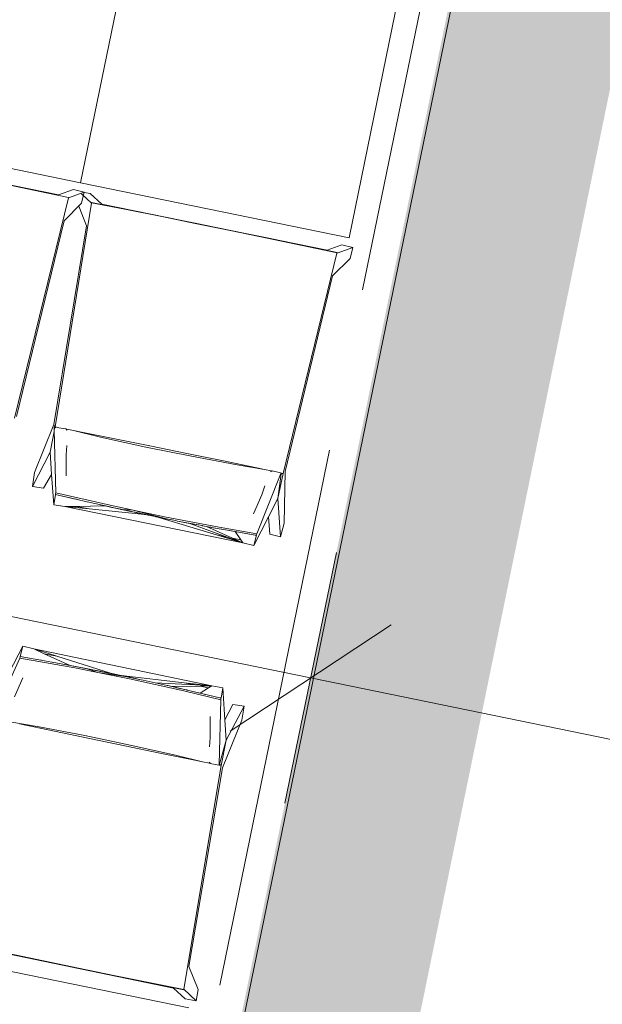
# Model space of a CAD drawing. Header units: metres. Extents: x -94 to 181, y -785 to -637.
# Tile 21 of 54: x 34.29 to 35.35, y -704.64 to -702.84. Entities that reach past the tile are written whole.
import ezdxf
from ezdxf.xclip import XClip

# ---------------------------------------------------------------- set-up
doc = ezdxf.new("R2010")
doc.units = ezdxf.units.M
doc.header["$MEASUREMENT"] = 0
doc.header["$XCLIPFRAME"] = 0
doc.linetypes.add('Przerywana długa', pattern=[1.3, 1, -0.3])
for name, color, linetype, lineweight in [('0_Nr_pióra__92', 7, 'Continuous', 13), ('Mapa Poniatowa - do zatwierdzenia (3)_39_0_Nr_pióra__1', 7, 'Continuous', 13), ('PZT - ogródek_Nr_pióra__101', 7, 'Continuous', 5), ('PZT - ogródek_Nr_pióra__161', 7, 'Continuous', 5), ('PZT_Nr_pióra__1', 7, 'Continuous', 13), ('Wymiarowanie - PZT_Nr_pióra__101', 7, 'Continuous', 5), ('Wymiarowanie - PZT_Nr_pióra__161', 7, 'Continuous', 5)]:
    doc.layers.add(name, color=color, linetype=linetype, lineweight=lineweight)
doc.layers.add('PZT MDCP', color=7, linetype='Continuous')
doc.layers.add('Wymiarowanie - PZT', color=7, linetype='Continuous')
doc.styles.add('GENERATED_STYLE_1', font='ARIALN.TTF')
doc.dimstyles.new('GENERATED_STYLE__1', dxfattribs={"dimtxt": 0.55, "dimasz": 0.2375, "dimexe": 0.18, "dimexo": 0, "dimgap": 0.09, "dimtad": 1, "dimdec": 0, "dimlfac": 100, "dimzin": 0, "dimdsep": 46, "dimtxsty": 'GENERATED_STYLE_1', "dimblk": 'ARROWHEAD_6', "dimblk1": 'ARROWHEAD_6', "dimblk2": 'ARROWHEAD_6', "dimcen": 0.09, "dimclrd": 7, "dimclre": 7, "dimclrt": 7, "dimadec": 1, "dimazin": 0, "dimtfac": 1, "dimtdec": 4, "dimtmove": 0, "dimatfit": 3, "dimfxl": 0, "dimtolj": 1, "dimtzin": 0, "dimarcsym": 0})
doc.dimstyles.new('GENERATED_STYLE__2', dxfattribs={"dimtxt": 0.55, "dimasz": 0.2375, "dimexe": 0.18, "dimexo": 0, "dimgap": 0.09, "dimtad": 1, "dimdec": 0, "dimlfac": 100, "dimzin": 0, "dimdsep": 46, "dimtxsty": 'GENERATED_STYLE_1', "dimblk": 'ARROWHEAD_6', "dimblk1": 'ARROWHEAD_6', "dimblk2": 'ARROWHEAD_6', "dimcen": 0.09, "dimclrd": 7, "dimclre": 7, "dimclrt": 7, "dimadec": 1, "dimazin": 0, "dimtfac": 1, "dimtdec": 4, "dimtmove": 2, "dimatfit": 3, "dimfxl": 0, "dimtolj": 1, "dimtzin": 0, "dimarcsym": 0})
picture_1 = doc.add_image_def('image1.tif', size_in_pixel=(3509, 6496))

# ---------------------------------------------------------------- blocks, each defined once
blk = doc.blocks.new('Rysunek_1_39', base_point=(43.8985, -710.766))
at = {"layer": 'Mapa Poniatowa - do zatwierdzenia (3)_39_0_Nr_pióra__1'}
image = blk.add_image(picture_1, insert=(-93.5966, -636.5063), size_in_units=(148.5194, 274.9903), rotation=-90, dxfattribs=at)
image.set_boundary_path([(-0.5, -0.5), (3508.5, 6495.5)])
blk = doc.blocks.new('*D14')
at = {"layer": 'Wymiarowanie - PZT_Nr_pióra__101', "linetype": 'Continuous'}
for p, q in [((28.8175, -700.1185), (29.5661, -696.4746)), ((29.0471, -700.1657), (28.5879, -700.0714)), ((26.9446, -709.2357), (28.8175, -700.1185)), ((27.1742, -709.2828), (26.7151, -709.1885)), ((25.0436, -718.4898), (26.9446, -709.2357))]:
    blk.add_line(p, q, dxfattribs=at)
at = {"layer": 'Wymiarowanie - PZT_Nr_pióra__161', "linetype": 'Continuous'}
for p, q in [((28.7202, -699.971), (28.9148, -700.2661)), ((26.8473, -709.0881), (27.0419, -709.3833))]:
    blk.add_line(p, q, dxfattribs=at)
at = {"layer": 'Wymiarowanie - PZT_Nr_pióra__101', "insert": (27.6671, -705.1722), "char_height": 0.55, "attachment_point": 7, "rotation": 78.3916, "style": 'GENERATED_STYLE_1'}
blk.add_mtext('\\A1;{\\fArial Narrow|b0|i1|c238|p34;931}', dxfattribs=at)
blk = doc.blocks.new('ARROWHEAD_6')
at = {"color": 0, "linetype": 'Continuous', "lineweight": 0}
for p, q in [((-0.5, -0.5), (0.5, 0.5)), ((0, 0), (-1, 0))]:
    blk.add_line(p, q, dxfattribs=at)
blk = doc.blocks.new('*D35')
at = {"layer": 'Wymiarowanie - PZT_Nr_pióra__101', "linetype": 'Continuous'}
for p, q in [((11.2622, -696.5439), (15.4545, -676.0049)), ((11.4919, -696.5907), (11.0326, -696.497)), ((9.4008, -705.6633), (11.2622, -696.5439)), ((9.6305, -705.7102), (9.1712, -705.6165))]:
    blk.add_line(p, q, dxfattribs=at)
at = {"layer": 'Wymiarowanie - PZT_Nr_pióra__161', "linetype": 'Continuous'}
for p, q in [((11.1647, -696.3964), (11.3597, -696.6913)), ((9.3033, -705.5159), (9.4983, -705.8108))]:
    blk.add_line(p, q, dxfattribs=at)
at = {"layer": 'Wymiarowanie - PZT_Nr_pióra__101', "insert": (10.1181, -701.5989), "char_height": 0.55, "attachment_point": 7, "rotation": 78.4637, "style": 'GENERATED_STYLE_1'}
blk.add_mtext('\\A1;{\\fArial Narrow|b0|i1|c238|p34;931}', dxfattribs=at)
blk = doc.blocks.new('*D60')
at = {"layer": 'Wymiarowanie - PZT_Nr_pióra__101', "linetype": 'Continuous'}
for p, q in [((34.8183, -704.0425), (31.0128, -703.2608)), ((34.8655, -703.8129), (34.7712, -704.2721)), ((47.5965, -706.6674), (34.8183, -704.0425)), ((47.6437, -706.4379), (47.5494, -706.897)), ((48.5467, -706.8626), (47.5965, -706.6674))]:
    blk.add_line(p, q, dxfattribs=at)
at = {"layer": 'Wymiarowanie - PZT_Nr_pióra__161', "linetype": 'Continuous'}
for p, q in [((34.6707, -704.1398), (34.9659, -703.9452)), ((47.4489, -706.7647), (47.7441, -706.5702))]:
    blk.add_line(p, q, dxfattribs=at)
at = {"layer": 'Wymiarowanie - PZT_Nr_pióra__101', "insert": (43.3, -705.6227), "char_height": 0.55, "attachment_point": 7, "rotation": 348.3916, "style": 'GENERATED_STYLE_1'}
blk.add_mtext('\\A1;{\\fArial Narrow|b0|i1|c238|p34;1\xa0305}', dxfattribs=at)
blk = doc.blocks.new('*D61')
at = {"layer": 'Wymiarowanie - PZT_Nr_pióra__101', "linetype": 'Continuous'}
for p, q in [((31.0128, -703.2608), (27.4865, -702.5364)), ((31.06, -703.0312), (30.9657, -703.4903)), ((34.8183, -704.0425), (31.0128, -703.2608)), ((34.8655, -703.8129), (34.7712, -704.2721))]:
    blk.add_line(p, q, dxfattribs=at)
at = {"layer": 'Wymiarowanie - PZT_Nr_pióra__161', "linetype": 'Continuous'}
for p, q in [((30.8652, -703.3581), (31.1604, -703.1635)), ((34.6707, -704.1398), (34.9659, -703.9452))]:
    blk.add_line(p, q, dxfattribs=at)
at = {"layer": 'Wymiarowanie - PZT_Nr_pióra__101', "insert": (32.4205, -703.4376), "char_height": 0.55, "attachment_point": 7, "rotation": 348.3916, "style": 'GENERATED_STYLE_1'}
blk.add_mtext('\\A1;{\\fArial Narrow|b0|i1|c238|p34;388}', dxfattribs=at)
blk = doc.blocks.new('*D86')
at = {"layer": 'Wymiarowanie - PZT_Nr_pióra__101', "linetype": 'Continuous'}
for p, q in [((34.9381, -688.991), (44.7336, -691.0032)), ((44.6864, -691.2328), (44.7807, -690.7737)), ((44.7336, -691.0032), (66.3878, -695.4515)), ((66.3406, -695.6811), (66.4349, -695.2219)), ((66.3878, -695.4515), (66.5714, -695.4893))]:
    blk.add_line(p, q, dxfattribs=at)
at = {"layer": 'Wymiarowanie - PZT_Nr_pióra__161', "linetype": 'Continuous'}
for p, q in [((44.8812, -690.906), (44.586, -691.1005)), ((66.2402, -695.5488), (66.5354, -695.3542))]:
    blk.add_line(p, q, dxfattribs=at)
at = {"layer": 'Wymiarowanie - PZT_Nr_pióra__101', "insert": (54.807, -692.9603), "char_height": 0.55, "attachment_point": 7, "rotation": 348.3916, "style": 'GENERATED_STYLE_1'}
blk.add_mtext('\\A1;{\\fArial Narrow|b0|i1|c238|p34;2\xa0211}', dxfattribs=at)
blk = doc.blocks.new('*D136')
at = {"layer": 'Wymiarowanie - PZT_Nr_pióra__101', "linetype": 'Continuous'}
for p, q in [((31.7225, -700.7153), (31.9634, -699.5428)), ((31.9521, -700.7625), (31.4929, -700.6681)), ((29.8496, -709.8324), (31.7225, -700.7153)), ((30.0792, -709.8796), (29.6201, -709.7853)), ((27.9488, -719.086), (29.8496, -709.8324))]:
    blk.add_line(p, q, dxfattribs=at)
at = {"layer": 'Wymiarowanie - PZT_Nr_pióra__161', "linetype": 'Continuous'}
for p, q in [((31.6252, -700.5677), (31.8198, -700.8629)), ((29.7524, -709.6848), (29.9469, -709.98))]:
    blk.add_line(p, q, dxfattribs=at)
at = {"layer": 'Wymiarowanie - PZT_Nr_pióra__101', "char_height": 0.55, "attachment_point": 7, "rotation": 78.3916, "style": 'GENERATED_STYLE_1'}
for s, insert in [('\\A1;{\\fArial Narrow|b0|i1|c238|p34;120}', (31.3771, -701.85)), ('\\A1;{\\fArial Narrow|b0|i1|c238|p34;931}', (30.4658, -706.2861))]:
    blk.add_mtext(s, dxfattribs=dict(at, insert=insert))
blk = doc.blocks.new('Dach_1', base_point=(32.7866, -701.2606))
at = {"layer": '0_Nr_pióra__92', "linetype": 'Przerywana długa', "flags": 128}
blk.add_lwpolyline([(34.3901, -705.8786), (35.2354, -701.7636)], dxfattribs=at)

msp = doc.modelspace()

# ---------------------------------------------------------------- hatches: boundary and pattern name
at = {"layer": 'PZT_Nr_pióra__1', "linetype": 'Continuous'}
h = msp.add_hatch(color=256, dxfattribs=at)
h.paths.add_polyline_path([(35.3488, -701.4602), (48.127, -704.0852), (46.2541, -713.2023), (33.4759, -710.5774)])
h.paths.add_polyline_path([(47.7492, -704.3342), (35.5979, -701.838), (33.8699, -710.2499), (46.0212, -712.7461)], flags=0)

# ---------------------------------------------------------------- linework, layer by layer
at = {"layer": 'PZT - ogródek_Nr_pióra__101', "linetype": 'Continuous'}
for p, q in [((34.3967, -703.1354), (34.5022, -702.6217)), ((34.3967, -703.1354), (34.5022, -702.6217)), ((34.8886, -703.2365), (34.9941, -702.7227)), ((33.9048, -703.0344), (34.3967, -703.1354)), ((34.3564, -703.1577), (33.944, -703.0738)), ((34.3108, -703.1492), (34.2466, -703.1358)), ((34.3109, -703.149), (34.2467, -703.1356)), ((34.3967, -703.1354), (34.8886, -703.2365)), ((34.2758, -703.5669), (34.3746, -703.1633)), ((34.3748, -703.1627), (34.3108, -703.1492)), ((34.375, -703.1625), (34.3109, -703.149)), ((34.3837, -703.148), (34.3564, -703.1577)), ((34.3746, -703.1633), (34.3748, -703.1627)), ((34.4037, -703.153), (34.3748, -703.1632)), ((34.3748, -703.1632), (34.375, -703.1625)), ((34.3748, -703.1627), (34.375, -703.1625)), ((34.3837, -703.148), (34.4037, -703.153)), ((34.4168, -703.1727), (34.3983, -703.1557)), ((34.4037, -703.153), (34.3987, -703.173)), ((34.4037, -703.153), (34.4036, -703.1535)), ((34.4036, -703.1535), (34.4146, -703.1552)), ((34.4359, -703.1748), (34.4146, -703.1552)), ((34.3501, -703.5829), (34.4169, -703.1728)), ((34.3987, -703.173), (34.3666, -703.2051)), ((34.408, -703.2145), (34.3934, -703.1783)), ((34.4169, -703.1719), (34.4168, -703.1727)), ((34.4812, -703.1845), (34.4169, -703.1719)), ((34.4171, -703.1722), (34.4169, -703.1719)), ((34.4171, -703.1722), (34.4169, -703.1728)), ((34.4812, -703.1848), (34.4171, -703.1722)), ((34.8483, -703.2588), (34.4359, -703.1748)), ((34.5455, -703.1973), (34.4812, -703.1845)), ((34.5455, -703.1976), (34.4812, -703.1848)), ((34.6099, -703.2103), (34.5455, -703.1973)), ((34.6099, -703.2105), (34.5455, -703.1976)), ((34.3666, -703.2051), (34.2796, -703.5637)), ((34.3479, -703.5785), (34.408, -703.2145)), ((34.6743, -703.2234), (34.6099, -703.2103)), ((34.6742, -703.2236), (34.6099, -703.2105)), ((34.7385, -703.2369), (34.6742, -703.2236)), ((34.7386, -703.2366), (34.6743, -703.2234)), ((34.8027, -703.2502), (34.7385, -703.2369)), ((34.8028, -703.25), (34.7386, -703.2366)), ((34.8667, -703.2637), (34.8027, -703.2502)), ((34.8669, -703.2635), (34.8028, -703.25)), ((34.8756, -703.2491), (34.8483, -703.2588)), ((34.8956, -703.2541), (34.8667, -703.2643)), ((34.8756, -703.2491), (34.8956, -703.2541)), ((34.8956, -703.2541), (34.8906, -703.2741)), ((34.7677, -703.6679), (34.8665, -703.2644)), ((34.8665, -703.2644), (34.8667, -703.2637)), ((34.8667, -703.2643), (34.8669, -703.2635)), ((34.8667, -703.2637), (34.8669, -703.2635)), ((34.8906, -703.2741), (34.8584, -703.3062)), ((34.8584, -703.3062), (34.7715, -703.6647)), ((34.3127, -703.6663), (34.3479, -703.5785)), ((34.3479, -703.5785), (34.35, -703.5828)), ((34.3411, -703.6291), (34.3484, -703.5914)), ((34.3484, -703.5914), (34.3487, -703.5837)), ((34.35, -703.5828), (34.3487, -703.5837)), ((34.3487, -703.5837), (34.3488, -703.589)), ((34.3498, -703.5839), (34.3488, -703.589)), ((34.3488, -703.589), (34.3513, -703.7033)), ((34.35, -703.5828), (34.3498, -703.5839)), ((34.3518, -703.5844), (34.3498, -703.5839)), ((34.3501, -703.5829), (34.35, -703.5828)), ((34.3573, -703.5843), (34.3501, -703.5829)), ((34.3704, -703.5862), (34.3573, -703.5843)), ((34.3701, -703.5865), (34.3704, -703.5862)), ((34.3703, -703.5868), (34.3701, -703.5865)), ((34.3704, -703.5862), (34.3703, -703.5868)), ((34.3703, -703.5868), (34.3724, -703.5883)), ((34.3712, -703.588), (34.3703, -703.5868)), ((34.3703, -703.5868), (34.3707, -703.5869)), ((34.3723, -703.5882), (34.3707, -703.5869)), ((34.3707, -703.5869), (34.3715, -703.5871)), ((34.372, -703.5891), (34.3712, -703.588)), ((34.3715, -703.5871), (34.3839, -703.5895)), ((34.3839, -703.5895), (34.4333, -703.6013)), ((34.3839, -703.5895), (34.3983, -703.5924)), ((34.3983, -703.5924), (34.4625, -703.6052)), ((34.4333, -703.6013), (34.5164, -703.6196)), ((34.4625, -703.6052), (34.5269, -703.6181)), ((34.3411, -703.6291), (34.3086, -703.6917)), ((34.3439, -703.6701), (34.3411, -703.6291)), ((34.3704, -703.6341), (34.3715, -703.6165)), ((34.5164, -703.6196), (34.5998, -703.6366)), ((34.5269, -703.6181), (34.5912, -703.6312)), ((34.5912, -703.6312), (34.6555, -703.6444)), ((34.3707, -703.6724), (34.3704, -703.6341)), ((34.5998, -703.6366), (34.6834, -703.6522)), ((34.6555, -703.6444), (34.7197, -703.6578)), ((34.3086, -703.6917), (34.3127, -703.6663)), ((34.6834, -703.6522), (34.7336, -703.6607)), ((34.7195, -703.7783), (34.7639, -703.6683)), ((34.7197, -703.6578), (34.7336, -703.6607)), ((34.7336, -703.6607), (34.7465, -703.6634)), ((34.7465, -703.6634), (34.7447, -703.664)), ((34.7449, -703.665), (34.7462, -703.6644)), ((34.7462, -703.6644), (34.7476, -703.6637)), ((34.7465, -703.6634), (34.7476, -703.6637)), ((34.7479, -703.6634), (34.7476, -703.6637)), ((34.7476, -703.6637), (34.7477, -703.6634)), ((34.7606, -703.6664), (34.7477, -703.6631)), ((34.7477, -703.6634), (34.7477, -703.6631)), ((34.7678, -703.6678), (34.7579, -703.714)), ((34.7642, -703.6688), (34.7579, -703.714)), ((34.7676, -703.6679), (34.7606, -703.6664)), ((34.7642, -703.6688), (34.7676, -703.6679)), ((34.7677, -703.6679), (34.7676, -703.6679)), ((34.7678, -703.6678), (34.7677, -703.6679)), ((34.7715, -703.6647), (34.7696, -703.7593)), ((34.329, -703.6948), (34.3439, -703.6701)), ((34.3476, -703.7252), (34.3439, -703.6701)), ((34.3086, -703.6917), (34.329, -703.6948)), ((34.3511, -703.7048), (34.3508, -703.7063)), ((34.3513, -703.7033), (34.3511, -703.7048)), ((34.3513, -703.7033), (34.4508, -703.7263)), ((34.7345, -703.6909), (34.729, -703.7071)), ((34.3508, -703.7063), (34.3476, -703.7252)), ((34.3508, -703.7063), (34.3883, -703.7152)), ((34.3508, -703.7063), (34.3847, -703.7142)), ((34.3883, -703.7152), (34.3847, -703.7142)), ((34.3883, -703.7152), (34.4082, -703.7197)), ((34.3883, -703.7152), (34.3893, -703.7153)), ((34.3912, -703.7157), (34.3883, -703.7152)), ((34.4083, -703.7197), (34.4082, -703.7197)), ((34.4085, -703.7198), (34.4083, -703.7197)), ((34.4086, -703.7198), (34.4085, -703.7198)), ((34.4085, -703.7198), (34.4085, -703.7198)), ((34.4088, -703.7198), (34.4086, -703.7198)), ((34.4509, -703.7293), (34.4088, -703.7198)), ((34.7138, -703.7421), (34.729, -703.7071)), ((34.7579, -703.714), (34.7409, -703.7476)), ((34.7633, -703.7843), (34.7579, -703.714)), ((34.3476, -703.7252), (34.3476, -703.7252)), ((34.3476, -703.7252), (34.3679, -703.7287)), ((34.3889, -703.7283), (34.3679, -703.7287)), ((34.3679, -703.7287), (34.6943, -703.7952)), ((34.3679, -703.7287), (34.4125, -703.7331)), ((34.4412, -703.7272), (34.3889, -703.7283)), ((34.4125, -703.7331), (34.3889, -703.7283)), ((34.4125, -703.7331), (34.5148, -703.7432)), ((34.4327, -703.7254), (34.4412, -703.7272)), ((34.4414, -703.7273), (34.4412, -703.7272)), ((34.4467, -703.7284), (34.4414, -703.7273)), ((34.4467, -703.7284), (34.4705, -703.7337)), ((34.4544, -703.7301), (34.4467, -703.7284)), ((34.4508, -703.7263), (34.4931, -703.7353)), ((34.4509, -703.7293), (34.4544, -703.7301)), ((34.4545, -703.7301), (34.4705, -703.7337)), ((34.4696, -703.7334), (34.4545, -703.7301)), ((34.4696, -703.7334), (34.4715, -703.7338)), ((34.4705, -703.7337), (34.4696, -703.7334)), ((34.4715, -703.7338), (34.4705, -703.7337)), ((34.4705, -703.7337), (34.489, -703.7376)), ((34.4715, -703.7338), (34.489, -703.7376)), ((34.4723, -703.7338), (34.4715, -703.7338)), ((34.4723, -703.7338), (34.4958, -703.739)), ((34.4931, -703.7353), (34.4723, -703.7338)), ((34.4724, -703.7339), (34.5338, -703.7469)), ((34.489, -703.7376), (34.5095, -703.742)), ((34.489, -703.7376), (34.5341, -703.747)), ((34.4931, -703.7353), (34.5507, -703.7474)), ((34.4931, -703.7353), (34.5495, -703.75)), ((34.4969, -703.7392), (34.4958, -703.739)), ((34.5336, -703.7469), (34.4969, -703.7392)), ((34.5134, -703.7429), (34.5095, -703.742)), ((34.5134, -703.7429), (34.5148, -703.7432)), ((34.5148, -703.7432), (34.5336, -703.7469)), ((34.5336, -703.7469), (34.5341, -703.747)), ((34.5341, -703.747), (34.5342, -703.747)), ((34.5342, -703.747), (34.5347, -703.7471)), ((34.646, -703.7806), (34.5342, -703.747)), ((34.5353, -703.7472), (34.5347, -703.7471)), ((34.5354, -703.7473), (34.5353, -703.7472)), ((34.552, -703.7507), (34.5354, -703.7473)), ((34.5372, -703.7476), (34.5354, -703.7473)), ((34.5372, -703.7476), (34.5507, -703.7503)), ((34.5372, -703.7476), (34.552, -703.7507)), ((34.5495, -703.75), (34.5372, -703.7476)), ((34.5495, -703.75), (34.5507, -703.7503)), ((34.5507, -703.7474), (34.651, -703.7664)), ((34.5714, -703.7544), (34.5507, -703.7503)), ((34.5507, -703.7503), (34.553, -703.7509)), ((34.552, -703.7507), (34.553, -703.7509)), ((34.553, -703.7509), (34.5529, -703.7507)), ((34.553, -703.7509), (34.5714, -703.7544)), ((34.5714, -703.7544), (34.5714, -703.7544)), ((34.5714, -703.7544), (34.5747, -703.7551)), ((34.5747, -703.7551), (34.5972, -703.7596)), ((34.5747, -703.7551), (34.6193, -703.7636)), ((34.5972, -703.7596), (34.6193, -703.7636)), ((34.6655, -703.7846), (34.5972, -703.7596)), ((34.7409, -703.7476), (34.7144, -703.7999)), ((34.7409, -703.7476), (34.7433, -703.7792)), ((34.7696, -703.7593), (34.7633, -703.7843)), ((34.6195, -703.7636), (34.6193, -703.7636)), ((34.6201, -703.7637), (34.6195, -703.7636)), ((34.6201, -703.7637), (34.6277, -703.7652)), ((34.6201, -703.7637), (34.6274, -703.7651)), ((34.6274, -703.7651), (34.6277, -703.7652)), ((34.6274, -703.7651), (34.6333, -703.7661)), ((34.6277, -703.7652), (34.6358, -703.7667)), ((34.6277, -703.7652), (34.6753, -703.7866)), ((34.6333, -703.7661), (34.6337, -703.7662)), ((34.6337, -703.7662), (34.6358, -703.7666)), ((34.6337, -703.7662), (34.6358, -703.7667)), ((34.6358, -703.7666), (34.6358, -703.7666)), ((34.6363, -703.7667), (34.6358, -703.7666)), ((34.6369, -703.7668), (34.6358, -703.7667)), ((34.6358, -703.7667), (34.6541, -703.7699)), ((34.6358, -703.7667), (34.6365, -703.7667)), ((34.6369, -703.7668), (34.6369, -703.7668)), ((34.6369, -703.7668), (34.6541, -703.7699)), ((34.651, -703.7664), (34.7195, -703.7783)), ((34.6545, -703.77), (34.6541, -703.7699)), ((34.6552, -703.7701), (34.6545, -703.77)), ((34.6559, -703.7703), (34.6552, -703.7701)), ((34.6559, -703.7703), (34.6799, -703.7746)), ((34.6559, -703.7703), (34.7169, -703.7809)), ((34.6799, -703.7746), (34.7169, -703.7809)), ((34.6904, -703.7897), (34.6799, -703.7746)), ((34.6655, -703.7846), (34.646, -703.7806)), ((34.6943, -703.7952), (34.646, -703.7806)), ((34.6943, -703.7952), (34.6655, -703.7846)), ((34.6904, -703.7897), (34.6753, -703.7866)), ((34.6753, -703.7866), (34.6943, -703.7952)), ((34.6943, -703.7952), (34.6904, -703.7897)), ((34.6943, -703.7952), (34.7144, -703.7999)), ((34.7144, -703.7999), (34.7188, -703.7812)), ((34.7169, -703.7809), (34.7174, -703.781)), ((34.718, -703.7811), (34.7174, -703.781)), ((34.718, -703.7811), (34.7184, -703.7811)), ((34.7188, -703.7812), (34.7184, -703.7811)), ((34.7188, -703.7812), (34.7191, -703.7797)), ((34.7191, -703.7797), (34.7195, -703.7783)), ((34.7433, -703.7792), (34.7633, -703.7843))]:
    msp.add_line(p, q, dxfattribs=at)
at = {"layer": 'PZT - ogródek_Nr_pióra__161', "linetype": 'Continuous'}
for p, q in [((34.2909, -703.9846), (34.2657, -704.0338)), ((34.2864, -704.0033), (34.2909, -703.9846)), ((34.2909, -703.9846), (34.2909, -703.9846)), ((34.2909, -703.9846), (34.311, -703.9894)), ((34.311, -703.9894), (34.637, -704.057)), ((34.311, -703.9894), (34.3536, -704.0029)), ((34.3301, -703.9981), (34.311, -703.9894)), ((34.2383, -704.1103), (34.2857, -704.0062)), ((34.2857, -704.0062), (34.286, -704.0048)), ((34.2857, -704.0062), (34.3862, -704.0243)), ((34.286, -704.0048), (34.2864, -704.0033)), ((34.2864, -704.0033), (34.3243, -704.0099)), ((34.2864, -704.0033), (34.3206, -704.0094)), ((34.3243, -704.0099), (34.3206, -704.0094)), ((34.3243, -704.0099), (34.3443, -704.0136)), ((34.3243, -704.0099), (34.3253, -704.0102)), ((34.3272, -704.0105), (34.3243, -704.0099)), ((34.3536, -704.0029), (34.3301, -703.9981)), ((34.3777, -704.0196), (34.3301, -703.9981)), ((34.3536, -704.0029), (34.4516, -704.034)), ((34.3445, -704.0136), (34.3443, -704.0136)), ((34.3447, -704.0136), (34.3445, -704.0136)), ((34.3448, -704.0137), (34.3447, -704.0136)), ((34.3447, -704.0136), (34.3447, -704.0136)), ((34.345, -704.0137), (34.3448, -704.0137)), ((34.3875, -704.0216), (34.345, -704.0137)), ((34.3691, -704.018), (34.3777, -704.0196)), ((34.3779, -704.0197), (34.3777, -704.0196)), ((34.3833, -704.0207), (34.3779, -704.0197)), ((34.3833, -704.0207), (34.4072, -704.0252)), ((34.3909, -704.0222), (34.3833, -704.0207)), ((34.3862, -704.0243), (34.4286, -704.0327)), ((34.3875, -704.0216), (34.3909, -704.0222)), ((34.3911, -704.0222), (34.4072, -704.0252)), ((34.4062, -704.0252), (34.3911, -704.0222)), ((34.4062, -704.0252), (34.4081, -704.0256)), ((34.4072, -704.0252), (34.4062, -704.0252)), ((34.4081, -704.0256), (34.4072, -704.0252)), ((34.4072, -704.0252), (34.4257, -704.029)), ((34.4081, -704.0256), (34.4257, -704.029)), ((34.4089, -704.0258), (34.4081, -704.0256)), ((34.4089, -704.0258), (34.4325, -704.0304)), ((34.4286, -704.0327), (34.4089, -704.0258)), ((34.4089, -704.0259), (34.4706, -704.0381)), ((34.4257, -704.029), (34.4463, -704.033)), ((34.4257, -704.029), (34.4709, -704.0381)), ((34.4336, -704.0306), (34.4325, -704.0304)), ((34.2913, -704.0422), (34.2759, -704.0774)), ((34.4286, -704.0327), (34.4863, -704.0443)), ((34.4286, -704.0327), (34.4862, -704.0414)), ((34.4704, -704.038), (34.4336, -704.0306)), ((34.4502, -704.0338), (34.4463, -704.033)), ((34.4502, -704.0338), (34.4516, -704.034)), ((34.4516, -704.034), (34.4704, -704.038)), ((34.4704, -704.038), (34.4709, -704.0381)), ((34.4709, -704.0381), (34.471, -704.0381)), ((34.471, -704.0381), (34.4714, -704.0382)), ((34.5869, -704.0513), (34.471, -704.0381)), ((34.472, -704.0384), (34.4714, -704.0382)), ((34.4721, -704.0384), (34.472, -704.0384)), ((34.4888, -704.0418), (34.4721, -704.0384)), ((34.4739, -704.0388), (34.4721, -704.0384)), ((34.4739, -704.0388), (34.4874, -704.0416)), ((34.4739, -704.0388), (34.4888, -704.0418)), ((34.4862, -704.0414), (34.4739, -704.0388)), ((34.4862, -704.0414), (34.4874, -704.0416)), ((34.4863, -704.0443), (34.586, -704.0663)), ((34.5081, -704.046), (34.4874, -704.0416)), ((34.4874, -704.0416), (34.4898, -704.042)), ((34.4888, -704.0418), (34.4898, -704.042)), ((34.4898, -704.042), (34.4896, -704.0421)), ((34.4898, -704.042), (34.5081, -704.046)), ((34.5081, -704.046), (34.5081, -704.046)), ((34.5081, -704.046), (34.5114, -704.0467)), ((34.5114, -704.0467), (34.5338, -704.0514)), ((34.5114, -704.0467), (34.5557, -704.0565)), ((34.5338, -704.0514), (34.5557, -704.0565)), ((34.6065, -704.0553), (34.5338, -704.0514)), ((34.5559, -704.0565), (34.5557, -704.0565)), ((34.5565, -704.0566), (34.5559, -704.0565)), ((34.5565, -704.0566), (34.5641, -704.0583)), ((34.5565, -704.0566), (34.5638, -704.0583)), ((34.5638, -704.0583), (34.5641, -704.0583)), ((34.5638, -704.0583), (34.5696, -704.0596)), ((34.5641, -704.0583), (34.6162, -704.0574)), ((34.5641, -704.0583), (34.5721, -704.0601)), ((34.5696, -704.0596), (34.57, -704.0597)), ((34.57, -704.0597), (34.5721, -704.0602)), ((34.57, -704.0597), (34.5721, -704.0601)), ((34.5731, -704.0604), (34.5721, -704.0601)), ((34.5721, -704.0601), (34.5902, -704.0644)), ((34.5721, -704.0601), (34.5728, -704.0604)), ((34.5721, -704.0602), (34.5721, -704.0602)), ((34.5726, -704.0603), (34.5721, -704.0602)), ((34.5732, -704.0605), (34.5731, -704.0604)), ((34.5732, -704.0605), (34.5902, -704.0644)), ((34.586, -704.0663), (34.6536, -704.0825)), ((34.6065, -704.0553), (34.5869, -704.0513)), ((34.637, -704.057), (34.5869, -704.0513)), ((34.5905, -704.0644), (34.5902, -704.0644)), ((34.5912, -704.0646), (34.5905, -704.0644)), ((34.592, -704.0648), (34.5912, -704.0646)), ((34.592, -704.0648), (34.6157, -704.0702)), ((34.592, -704.0648), (34.6522, -704.0791)), ((34.637, -704.057), (34.6065, -704.0553)), ((34.6314, -704.0605), (34.6157, -704.0702)), ((34.6162, -704.0574), (34.637, -704.057)), ((34.6314, -704.0605), (34.6162, -704.0574)), ((34.637, -704.057), (34.6314, -704.0605)), ((34.637, -704.057), (34.6574, -704.0606)), ((34.6574, -704.0606), (34.6541, -704.0795)), ((34.6611, -704.1191), (34.6574, -704.0606)), ((34.6157, -704.0702), (34.6522, -704.0791)), ((34.6536, -704.0825), (34.651, -704.2011)), ((34.6522, -704.0791), (34.6527, -704.0792)), ((34.6533, -704.0793), (34.6527, -704.0792)), ((34.6533, -704.0793), (34.6537, -704.0794)), ((34.6538, -704.081), (34.6536, -704.0825)), ((34.6541, -704.0795), (34.6537, -704.0794)), ((34.6541, -704.0795), (34.6538, -704.081)), ((34.6611, -704.1191), (34.6758, -704.091)), ((34.6962, -704.0942), (34.6635, -704.1567)), ((34.6758, -704.091), (34.6962, -704.0942)), ((34.6921, -704.1196), (34.6962, -704.0942)), ((34.6341, -704.1134), (34.6342, -704.1516)), ((34.6566, -704.2073), (34.6921, -704.1196)), ((34.6635, -704.1567), (34.6611, -704.1191)), ((34.2707, -704.1236), (34.3208, -704.1323)), ((34.2851, -704.1267), (34.3492, -704.1403)), ((34.3208, -704.1323), (34.4044, -704.1482)), ((34.3492, -704.1403), (34.4134, -704.1537)), ((34.4044, -704.1482), (34.4877, -704.1655)), ((34.4134, -704.1537), (34.4777, -704.1671)), ((34.6329, -704.1687), (34.6342, -704.1516)), ((34.6515, -704.2007), (34.6635, -704.1567)), ((34.6545, -704.203), (34.6635, -704.1567)), ((34.4777, -704.1671), (34.542, -704.1802)), ((34.4877, -704.1655), (34.5707, -704.1841)), ((34.542, -704.1802), (34.6063, -704.1932)), ((34.5707, -704.1841), (34.6202, -704.196)), ((34.6544, -704.2029), (34.5861, -704.6127)), ((34.5952, -704.5711), (34.6566, -704.2073)), ((34.6063, -704.1932), (34.6202, -704.196)), ((34.6202, -704.196), (34.6331, -704.1986)), ((34.6331, -704.1986), (34.6317, -704.1974)), ((34.6322, -704.1966), (34.6332, -704.1977)), ((34.6331, -704.1986), (34.6342, -704.1989)), ((34.6332, -704.1977), (34.6342, -704.1989)), ((34.6342, -704.1992), (34.6341, -704.1995)), ((34.6472, -704.2015), (34.6341, -704.1995)), ((34.6344, -704.1992), (34.6342, -704.1989)), ((34.6342, -704.1989), (34.6342, -704.1992)), ((34.6542, -704.2029), (34.6472, -704.2015)), ((34.6515, -704.2007), (34.6542, -704.2029)), ((34.6544, -704.2029), (34.6542, -704.2029)), ((34.6545, -704.203), (34.6544, -704.2029)), ((34.5671, -704.6107), (34.1551, -704.5253)), ((34.5954, -704.6471), (34.1035, -704.546)), ((34.3289, -704.5613), (34.2647, -704.5478)), ((34.329, -704.561), (34.2648, -704.5476)), ((34.3933, -704.5746), (34.3289, -704.5613)), ((34.3933, -704.5743), (34.329, -704.561)), ((34.6121, -704.6133), (34.5952, -704.5711)), ((34.4576, -704.5875), (34.3933, -704.5743)), ((34.4576, -704.5878), (34.3933, -704.5746)), ((34.5218, -704.6005), (34.4576, -704.5875)), ((34.5219, -704.6008), (34.4576, -704.5878)), ((34.586, -704.6134), (34.5218, -704.6005)), ((34.5861, -704.6136), (34.5219, -704.6008)), ((34.5884, -704.6303), (34.5671, -704.6107)), ((34.5861, -704.6127), (34.586, -704.6134)), ((34.586, -704.6134), (34.5861, -704.6136)), ((34.5863, -704.6129), (34.5861, -704.6136)), ((34.6088, -704.6337), (34.5863, -704.6129)), ((34.6088, -704.6337), (34.6121, -704.6133)), ((34.5884, -704.6303), (34.6088, -704.6337))]:
    msp.add_line(p, q, dxfattribs=at)
at = {"layer": 'PZT - ogródek_Nr_pióra__161', "linetype": 'Continuous', "flags": 128}
msp.add_lwpolyline([(32.3458, -701.17), (35.2893, -701.7747), (34.3434, -706.3794), (31.3999, -705.7748)], close=True, dxfattribs=at)

# ---------------------------------------------------------------- block references
at = {"linetype": 'Continuous'}
msp.add_blockref('Dach_1', (32.7866, -701.2606), dxfattribs=at)
at = {"layer": 'PZT MDCP', "linetype": 'Continuous'}
ref = msp.add_blockref('Rysunek_1_39', (43.8985, -710.766), dxfattribs=at)
XClip(ref).set_block_clipping_path([(-93.5966232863, -785.025747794), (181.3936544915, -636.5063033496)])

# ---------------------------------------------------------------- dimensions: what is measured, and where the dimension line sits
at = {"layer": 'Wymiarowanie - PZT', "linetype": 'Continuous'}
for base, p1, p2, angle, dimstyle, picture, middle, turn in [((11.2622, -696.5439), (33.4759, -710.5774), (35.3488, -701.4602), 78.4637, 'GENERATED_STYLE__1', '*D35', (9.9739, -700.9305), 78.4637), ((66.3878, -695.4515), (44.4898, -692.19), (64.1723, -706.2366), 348.3916, 'GENERATED_STYLE__1', '*D86', (55.7564, -692.8745), 348.3916), ((28.8175, -700.1185), (33.4759, -710.5774), (35.3488, -701.4602), 78.3916, 'GENERATED_STYLE__1', '*D14', (27.5237, -704.5036), 78.3916), ((31.7225, -700.7153), (33.4759, -710.5774), (35.3488, -701.4602), 78.3916, 'GENERATED_STYLE__1', '*D136', (30.3224, -705.6175), 78.3916), ((31.0128, -703.2608), (35.3488, -701.4602), (31.5786, -700.5066), 168.3916, 'GENERATED_STYLE__1', '*D61', (33.0891, -703.2942), 348.3916), ((34.8183, -704.0425), (48.127, -704.0852), (35.3488, -701.4602), 168.3916, 'GENERATED_STYLE__2', '*D60', (44.2765, -705.5426), 348.3916)]:
    dim = msp.add_linear_dim(base=base, p1=p1, p2=p2, angle=angle, dimstyle=dimstyle, dxfattribs=at)
    dim.commit()
    dim.dimension.update_dxf_attribs({"geometry": picture, "text_midpoint": middle, "dimtype": 160, "text_rotation": turn})

doc.saveas('drawing.dxf')
